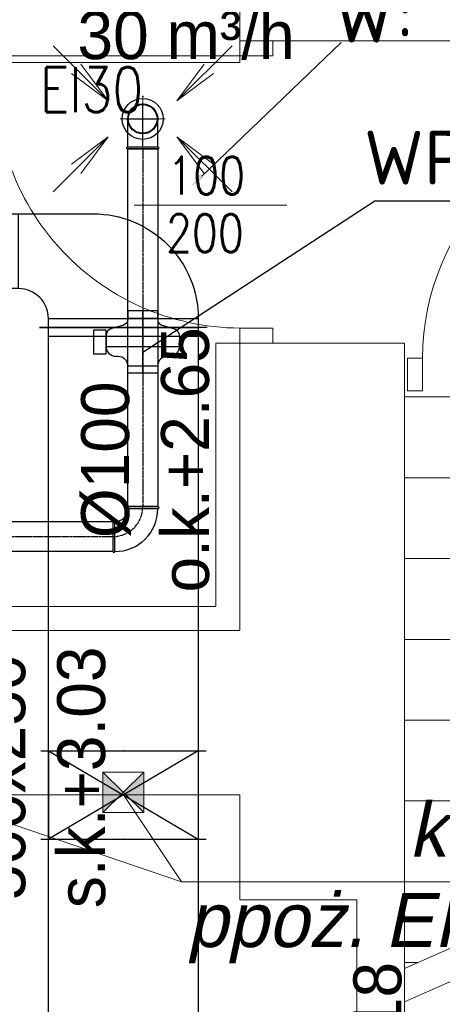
# Model space of a CAD drawing. Header units: millimetres. Extents: x 12823 to 36134, y -75536 to -5600.
# Tile 10 of 26: x 29564 to 29705, y -74439 to -74110. Entities that reach past the tile are written whole.
import ezdxf
from ezdxf import colors
from ezdxf.entities.mleader import LeaderData, LeaderLine
from ezdxf.enums import TextEntityAlignment as Align
from ezdxf.math import Vec2, Vec3

# ---------------------------------------------------------------- set-up
doc = ezdxf.new("R2010")
doc.units = ezdxf.units.MM
doc.linetypes.add('CENTER', pattern=[0.55, 0.37, -0.06, 0.06, -0.06])
doc.layers.get('0').update_dxf_attribs({"lineweight": 0})
for name, color, linetype, lineweight in [('TK - powietrze tabelki', 7, 'Continuous', 9), ('TK-CO-stary budynek zasilanie', 88, 'Continuous', 30), ('TK-podklad', 252, 'Continuous', 13), ('TK-V-opis', 7, 'Continuous', 15), ('TK_OPIS WENT WYWIEW', 7, 'Continuous', 13), ('WEN_N1-_ZLICZAC', 140, 'Continuous', 30), ('WEN_WP-_ZLICZAC', 32, 'Continuous', 30), ('WEN_WWC1-_OSIE', 2, 'CENTER', 5)]:
    doc.layers.add(name, color=color, linetype=linetype, lineweight=lineweight)
for name, color, linetype in [('WEN_N1-_ATRYBUT', 6, 'Continuous'), ('WEN_N1-_OSIE', 2, 'CENTER'), ('WEN_TR-_ATRYBUT', 6, 'Continuous'), ('WEN_WP-_ATRYBUT', 6, 'Continuous'), ('WEN_WP-_OSIE', 2, 'CENTER'), ('WEN_WWC1-_ATRYBUT', 6, 'Continuous')]:
    doc.layers.add(name, color=color, linetype=linetype)
doc.styles.add('ETYKIETY_PRZEWODOW_NA_RZUCIE', font='txt', dxfattribs={"oblique": 12, "height": 200})
doc.styles.add('OPIS', font='simplex.shx', dxfattribs={"width": 0.75, "height": 18})
doc.styles.add('POWIETRZE', font='txt', dxfattribs={"height": 10})
doc.styles.add('SIMPLEX', font='simplex.shx')
doc.styles.add('STYL_WENTYLE', font='arial.ttf', dxfattribs={"width": 0.8})

# ---------------------------------------------------------------- blocks, each defined once
blk = doc.blocks.new('B10090CWP-_13')
at = {"ltscale": 22}
for p, q in [((-50, 7), (-50, 100)), ((50, 7), (50, 100))]:
    blk.add_line(p, q, dxfattribs=at)
blk.add_lwpolyline([(50, 0), (-50, 0, -1), (-50, 7), (50, 7, -1)], format="xyb", close=True, dxfattribs=at)
blk.add_circle((0, 100), 50, dxfattribs=at)
blk.add_point((0, 0), dxfattribs=at)
at = {"layer": 'WEN_WP-_OSIE', "ltscale": 22}
for p, q in [((0, 0), (0, 155)), ((-55, 100), (55, 100))]:
    blk.add_line(p, q, dxfattribs=at)
at = {"layer": 'WEN_WP-_ATRYBUT', "ltscale": 22, "style": 'STYL_WENTYLE', "width": 0.8, "flags": 8}
blk.add_attdef('WENTYLE', text='', height=200, dxfattribs=at).set_placement((50, 0), align=Align.BOTTOM_LEFT)
blk = doc.blocks.new('KURM-100-C_12')
at = {"ltscale": 22}
for radius in [68.5, 47.95]:
    blk.add_circle((0, 0), radius, dxfattribs=at)
for p in [(0, 75.35), (0, 0)]:
    blk.add_point(p, dxfattribs=at)
at = {"layer": 'WEN_WWC1-_OSIE', "ltscale": 22}
for p, q in [((0, -75.35), (0, 75.35)), ((-75.35, 0), (75.35, 0))]:
    blk.add_line(p, q, dxfattribs=at)
at = {"layer": 'WEN_WWC1-_ATRYBUT', "ltscale": 22, "style": 'STYL_WENTYLE', "width": 0.8, "flags": 8}
blk.add_attdef('WENTYLE', text='', height=200, dxfattribs=at).set_placement((0, 0), align=Align.BOTTOM_LEFT)
blk = doc.blocks.new('RM-100-240  XX_11')
at = {"ltscale": 22}
for p, q in [((89.4, 122.5), (89.4, -122.5)), ((124.3, 122.5), (124.3, -122.5))]:
    blk.add_line(p, q, dxfattribs=at)
for points in [[(64.8, 122.5), (144.2, 122.5), (144.2, 164.5), (64.8, 164.5)], [(0, 50), (25, 50), (25, -50), (0, -50)], [(209, 50), (184, 50), (184, -50), (209, -50)]]:
    blk.add_lwpolyline(points, close=True, dxfattribs=at)
for points in [[(184, 50), (179.1, 50, -0.335017), (161, 63.7), (149.7, 103.3, 0.335017), (124.3, 122.5), (89.4, 122.5, 0.414214), (56.8, 89.9), (56.8, 82.6, -0.414214), (24.2, 50), (25, 50)], [(184, -50), (179.1, -50, 0.335017), (161, -63.7), (149.7, -103.3, -0.335017), (124.3, -122.5), (89.4, -122.5, -0.414214), (56.8, -89.9), (56.8, -82.6, 0.414214), (24.2, -50), (25, -50)]]:
    blk.add_lwpolyline(points, format="xyb", dxfattribs=at)
for p in [(0, 0), (209, 0)]:
    blk.add_point(p, dxfattribs=at)
at = {"layer": 'WEN_WP-_OSIE', "ltscale": 22}
blk.add_line((0, 0), (209, 0), dxfattribs=at)
at = {"layer": 'WEN_WP-_ATRYBUT', "ltscale": 22, "style": 'STYL_WENTYLE', "width": 0.8, "flags": 8}
blk.add_attdef('WENTYLE', text='', height=200, dxfattribs=at).set_placement((0, 0), align=Align.BOTTOM_LEFT)
blk = doc.blocks.new('STRZAŁKA WYWIEW')
at = {"layer": 'TK_OPIS WENT WYWIEW', "ltscale": 2}
for q in [(24460.11, -21410.03), (24469.35, -21416.19), (24466.28, -21419.26)]:
    blk.add_line((24478.5, -21428.41), q, dxfattribs=at)
blk = doc.blocks.new('_None')
blk = doc.blocks.new('G$C44078408')
at = {"layer": 'TK-podklad', "linetype": 'Continuous'}
for p, q in [((1742.95, 1422.4), (1742.95, 1408.4)), ((1742.95, 1408.4), (1956.95, 1408.4)), ((1742.95, 1403.4), (1661.95, 1403.4)), ((1742.95, 1403.4), (1742.95, 1401.17)), ((1742.95, 1401.17), (1661.98, 1401.17)), ((1707.68, 1353.45), (1758.61, 1353.45)), ((1742.95, 1307.4), (1742.95, 1211.4)), ((1742.95, 1307.4), (1797.95, 1307.4)), ((1797.95, 1307.4), (1797.95, 1156.4)), ((1651.95, 1211.4), (1742.95, 1211.4)), ((1433.95, 1156.4), (1742.95, 1156.4)), ((1742.95, 1156.4), (1742.95, 1121.4)), ((1797.95, 1156.4), (1797.95, 869.4)), ((1742.95, 1121.4), (1781.95, 1121.4)), ((1781.95, 1121.4), (1781.95, 911.4))]:
    blk.add_line(p, q, dxfattribs=at)
at = {"layer": 'TK-podklad', "ltscale": 22}
for p, q in [((1734.95, 1307.4), (1734.95, 1219.4)), ((1742.95, 1307.4), (1734.95, 1307.4)), ((1797.95, 1289.4), (1889.95, 1289.4)), ((1797.95, 1262.4), (1889.95, 1262.4)), ((1797.95, 1235.4), (1889.95, 1235.4)), ((1651.95, 1219.4), (1734.95, 1219.4)), ((1797.95, 1208.4), (1889.95, 1208.4)), ((1797.95, 1181.4), (1889.95, 1181.4)), ((1797.95, 1154.4), (1889.95, 1154.4)), ((1919.95, 1152.64), (1797.95, 1098.48)), ((1919.95, 1141.4), (1797.95, 1087.24)), ((1797.95, 1127.4), (1863.09, 1127.4)), ((1797.95, 1100.4), (1802.27, 1100.4))]:
    blk.add_line(p, q, dxfattribs=at)
at = {"layer": 'TK-podklad', "linetype": 'Continuous'}
for points in [[(1753.95, 1403.4), (1742.95, 1403.4), (1742.95, 1408.4), (1753.95, 1408.4)], [(1753.95, 1307.4), (1742.95, 1307.4), (1742.95, 1312.4), (1753.95, 1312.4)], [(1798.95, 1291.4), (1798.95, 1302.4), (1803.95, 1302.4), (1803.95, 1291.4)]]:
    blk.add_lwpolyline(points, close=True, dxfattribs=at)
for centre, radius, start, end in [((1743.31, 1394.27), 81.87, 173.5975, 269.7477), ((1884.95, 1302.4), 81, 90, 180)]:
    blk.add_arc(centre, radius, start, end, dxfattribs=at)
at = {"layer": 'TK-podklad', "linetype": 'Continuous', "style": 'SIMPLEX', "width": 0.8}
for s, height, p in [('EI30', 15, (1676.21, 1384.6)), ('100', 12.6, (1718.74, 1357.07)), ('200', 12.6, (1718.3, 1337.82))]:
    blk.add_text(s, height=height, dxfattribs=at).set_placement(p)
blk = doc.blocks.new('FIDSSP500250RST_11')
at = {"ltscale": 22}
for p, q in [((0, -276), (0, 276)), ((296, -276), (296, 276)), ((0, 250), (296, 250)), ((0, -250), (296, 250)), ((0, 250), (296, -250)), ((0, -250), (296, -250))]:
    blk.add_line(p, q, dxfattribs=at)
for p in [(0, 0), (296, 0)]:
    blk.add_point(p, dxfattribs=at)
at = {"layer": 'WEN_TR-_ATRYBUT', "ltscale": 22, "style": 'STYL_WENTYLE', "width": 0.8, "flags": 8}
blk.add_attdef('WENTYLE', text='', height=200, dxfattribs=at).set_placement((148, 296), align=Align.BOTTOM_LEFT)
blk = doc.blocks.new('QBR1V5252553319CNN1-_12')
at = {"ltscale": 22}
for p, q in [((255, 660), (255, 630)), ((225, 130), (225, 630)), ((255, 100), (255, 130)), ((-155, 0), (-125, 0)), ((125, 30), (-125, 30)), ((155, 0), (125, 0))]:
    blk.add_line(p, q, dxfattribs=at)
blk.add_lwpolyline([(-125, 0), (-125, 280, -0.414214), (225, 630), (255, 630), (255, 130), (225, 130, 0.414214), (125, 30), (125, 0)], format="xyb", close=True, dxfattribs=at)
for p in [(255, 380), (0, 0)]:
    blk.add_point(p, dxfattribs=at)
at = {"layer": 'WEN_N1-_ATRYBUT', "ltscale": 22, "style": 'STYL_WENTYLE', "width": 0.8, "flags": 8}
blk.add_attdef('WENTYLE', text='', height=200, dxfattribs=at).set_placement((-1071.2, 380), align=Align.BOTTOM_LEFT)
blk = doc.blocks.new('QD-250X500CNN1-_2365-6253934_14')
at = {"ltscale": 22}
for p, q in [((0, -280), (0, 280)), ((2365.6, -280), (2365.6, 280)), ((30, -250), (30, 250)), ((2335.6, -250), (2335.6, 250))]:
    blk.add_line(p, q, dxfattribs=at)
blk.add_lwpolyline([(0, 250), (2365.6, 250), (2365.6, -250), (0, -250)], close=True, dxfattribs=at)
for p in [(0, 0), (2365.6, 0)]:
    blk.add_point(p, dxfattribs=at)
at = {"layer": 'WEN_N1-_ATRYBUT', "ltscale": 22, "style": 'STYL_WENTYLE', "width": 0.8, "flags": 8}
blk.add_attdef('WENTYLE', text='', height=200, dxfattribs=at).set_placement((1182.8, 0), align=Align.BOTTOM_LEFT)
at = {"layer": 'WEN_N1-_OSIE', "ltscale": 22, "style": 'STYL_WENTYLE', "width": 0.8, "flags": 8}
blk.add_attdef('FI_KANALU', text='', height=40, dxfattribs=at).set_placement((1182.8, 0), align=Align.MIDDLE_CENTER)
blk = doc.blocks.new('B10090CWP-_11')
at = {"ltscale": 22}
for points in [[(-100, 50), (-100, 150, -1), (-93, 150), (-93, 50, -1)], [(-50, 0), (50, 0, 1), (50, 7), (-50, 7, 1)]]:
    blk.add_lwpolyline(points, format="xyb", close=True, dxfattribs=at)
for radius in [143, 43]:
    blk.add_arc((-93, 7), radius, 0, 90, dxfattribs=at)
for p in [(-100, 100), (0, 0)]:
    blk.add_point(p, dxfattribs=at)
at = {"layer": 'WEN_WP-_OSIE', "ltscale": 22}
blk.add_arc((-100, 0), 100, 0, 90, dxfattribs=at)
at = {"layer": 'WEN_WP-_ATRYBUT', "ltscale": 22, "style": 'STYL_WENTYLE', "width": 0.8, "flags": 8}
blk.add_attdef('WENTYLE', text='', height=200, dxfattribs=at).set_placement((-50, 0), align=Align.BOTTOM_LEFT)
blk = doc.blocks.new('SR-100CWP-_1195-6037568476_14')
at = {"ltscale": 22}
blk.add_lwpolyline([(0, -50), (0, 50), (1195.6, 50), (1195.6, -50)], close=True, dxfattribs=at)
for p in [(0, 0), (1195.6, 0)]:
    blk.add_point(p, dxfattribs=at)
at = {"layer": 'WEN_WP-_OSIE', "ltscale": 22}
blk.add_line((0, 0), (1195.6, 0), dxfattribs=at)
at = {"layer": 'WEN_WP-_ATRYBUT', "ltscale": 22, "style": 'STYL_WENTYLE', "width": 0.8, "flags": 8}
blk.add_attdef('WENTYLE', text='', height=200, dxfattribs=at).set_placement((597.8, 0), align=Align.BOTTOM_LEFT)
at = {"layer": 'WEN_WP-_OSIE', "ltscale": 22, "style": 'STYL_WENTYLE', "width": 0.8, "flags": 8}
blk.add_attdef('FI_KANALU', text='', height=40, dxfattribs=at).set_placement((597.8, 100), align=Align.MIDDLE_CENTER)
blk = doc.blocks.new('SR-100CWP-_459-6993813278_14')
at = {"ltscale": 22}
blk.add_lwpolyline([(0, -50), (0, 50), (459.7, 50), (459.7, -50)], close=True, dxfattribs=at)
for p in [(0, 0), (459.7, 0)]:
    blk.add_point(p, dxfattribs=at)
at = {"layer": 'WEN_WP-_OSIE', "ltscale": 22}
blk.add_line((0, 0), (459.7, 0), dxfattribs=at)
at = {"layer": 'WEN_WP-_ATRYBUT', "ltscale": 22, "style": 'STYL_WENTYLE', "width": 0.8, "flags": 8}
blk.add_attdef('WENTYLE', text='', height=200, dxfattribs=at).set_placement((229.8, 0), align=Align.BOTTOM_LEFT)
at = {"layer": 'WEN_WP-_OSIE', "ltscale": 22, "style": 'STYL_WENTYLE', "width": 0.8, "flags": 8}
blk.add_attdef('FI_KANALU', text='', height=40, dxfattribs=at).set_placement((229.8, 100), align=Align.MIDDLE_CENTER)

msp = doc.modelspace()

# ---------------------------------------------------------------- hatches: boundary and pattern name
at = {"layer": 'TK-CO-stary budynek zasilanie', "lineweight": 20, "ltscale": 22}
h = msp.add_hatch(color=1, dxfattribs=at)
h.dxf.hatch_style = 1
h.paths.add_polyline_path([(29591.34, -74361.2), (29591.34, -74374.66), (29598.2, -74367.93)])
h.paths.add_polyline_path([(29598.2, -74367.93), (29605.07, -74374.66), (29605.07, -74361.2)])

# ---------------------------------------------------------------- linework, layer by layer
at = {"layer": 'TK-CO-stary budynek zasilanie', "color": 1, "lineweight": 20, "ltscale": 22}
for p, q in [((29605.07, -74374.66), (29591.34, -74361.2)), ((29591.34, -74374.66), (29605.07, -74361.2))]:
    msp.add_line(p, q, dxfattribs=at)
at = {"layer": 'TK-CO-stary budynek zasilanie', "color": 1, "lineweight": 9}
msp.add_line((29532.24, -74368.78), (29617.67, -74397.78), dxfattribs=at)
at = {"layer": 'TK-CO-stary budynek zasilanie', "color": 1, "lineweight": 20, "ltscale": 22}
msp.add_lwpolyline([(29605.07, -74374.66), (29591.34, -74374.66), (29591.34, -74361.2), (29605.07, -74361.2)], close=True, dxfattribs=at)
at = {"layer": 'TK-CO-stary budynek zasilanie', "color": 1, "lineweight": 9}
msp.add_lwpolyline([(29750.59, -74397.78), (29617.67, -74397.78), (29598.2, -74368.78)], dxfattribs=at)

# ---------------------------------------------------------------- block references
at = {"layer": 'TK-podklad', "ltscale": 22}
msp.add_blockref('G$C44078408', (27894.17, -75525.18), dxfattribs=at)
at = {"layer": 'TK_OPIS WENT WYWIEW'}
msp.add_blockref('STRZAŁKA WYWIEW', (5114.61, -52708.46), dxfattribs=at)
at = {"layer": 'TK_OPIS WENT WYWIEW', "xscale": -1}
for p, rotation in [((54094.59, -52708.46), 359.999999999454), ((5114.61, -95577.3), 180)]:
    msp.add_blockref('STRZAŁKA WYWIEW', p, dxfattribs=dict(at, rotation=rotation))
at = {"layer": 'TK_OPIS WENT WYWIEW', "rotation": 180.0000000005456}
msp.add_blockref('STRZAŁKA WYWIEW', (54094.59, -95577.3), dxfattribs=at)
at = {"layer": 'WEN_N1-_ZLICZAC', "ltscale": 22, "xscale": 0.1, "yscale": 0.1, "zscale": 0.1}
for name, p, rotation in [('QBR1V5252553319CNN1-_12', (29560.2, -74187.1), 270), ('QD-250X500CNN1-_2365-6253934_14', (29598.2, -74449.16), 90), ('FIDSSP500250RST_11', (29598.2, -74353.98), 270)]:
    msp.add_blockref(name, p, dxfattribs=dict(at, rotation=rotation))
at = {"layer": 'WEN_WP-_ZLICZAC', "ltscale": 22, "yscale": 0.1, "zscale": 0.1}
for name, p, xscale in [('KURM-100-C_12', (29604.67, -74142.88), 0.1), ('B10090CWP-_13', (29604.67, -74152.88), 0.09999999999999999), ('SR-100CWP-_459-6993813278_14', (29548.73, -74282.44), 0.1)]:
    msp.add_blockref(name, p, dxfattribs=dict(at, xscale=xscale))
at = {"layer": 'WEN_WP-_ZLICZAC', "ltscale": 22, "zscale": 0.1}
for name, p, xscale, yscale, rotation in [('SR-100CWP-_1195-6037568476_14', (29604.67, -74152.88), 0.1, 0.1, 270.0125903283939), ('RM-100-240  XX_11', (29604.67, -74227.86), 0.1, 0.1, 90), ('B10090CWP-_11', (29594.7, -74282.44), 0.09999999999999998, 0.09999999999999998, 270)]:
    msp.add_blockref(name, p, dxfattribs=dict(at, xscale=xscale, yscale=yscale, rotation=rotation))

# ---------------------------------------------------------------- texts
at = {"layer": 'TK-CO-stary budynek zasilanie', "color": 1, "ltscale": 22, "insert": (29327.93, -74371.28), "char_height": 18.116, "width": 423.6117, "attachment_point": 1, "style": 'ETYKIETY_PRZEWODOW_NA_RZUCIE'}
msp.add_mtext('\\A1;\\pxqr;klapa\\Pppoż. EIS60', dxfattribs=at)
at = {"layer": 'WEN_N1-_ZLICZAC', "ltscale": 22, "char_height": 16, "width": 145.8573, "attachment_point": 1, "rotation": 90, "style": 'POWIETRZE'}
for s, insert in [('\\pxqc;500x250\\Ps.k.+3.03', (29549.45, -74435.81)), ('\\pxqc;%%C125\\Po.k.+3.18', (29648.34, -74541.79))]:
    msp.add_mtext(s, dxfattribs=dict(at, insert=insert))
at = {"layer": 'WEN_WP-_ZLICZAC', "ltscale": 22, "insert": (29546.21, -74080.25), "char_height": 16, "width": 145.8573, "attachment_point": 1, "style": 'POWIETRZE'}
msp.add_mtext('\\pxqc;ZW-100\\P30 m³/h', dxfattribs=at)
at = {"layer": 'WEN_WP-_ZLICZAC', "ltscale": 22, "insert": (29584.12, -74329.72), "char_height": 16, "width": 145.8573, "attachment_point": 1, "rotation": 90, "style": 'POWIETRZE'}
msp.add_mtext('\\pxqc;%%C100\\Po.k.+2.65', dxfattribs=at)

# ---------------------------------------------------------------- leaders
at = {"layer": 'TK - powietrze tabelki'}
ml = msp.add_multileader_mtext('Standard', dxfattribs=at)
ml.set_content('{\\fISOCPEUR|b0|i0|c238|p34;N: tr.\\PW: 30m3/h}', color=256)
ml.set_leader_properties()
ml.build(insert=Vec2(0, 0))
ml.multileader.update_dxf_attribs({"has_dogleg": 0, "has_text_frame": 1, "text_left_attachment_type": 4, "text_right_attachment_type": 4, "dogleg_length": 6.35, "arrow_head_size": 5.08})
ctx = ml.context
ctx.base_point, ctx.char_height, ctx.arrow_head_size, ctx.landing_gap_size, ctx.plane_origin = Vec3(29670.91, -74117.39), 19.05, 5.08, 0.508, Vec3(29655.02, -74242.69)
ctx.left_attachment, ctx.right_attachment, ctx.text_align_type, ctx.attachment_type = 4, 4, 1, 1
notes = []
notes.append((ctx, [(0, (1, 1, 0), (29669.64, -74117.39), (1, 0), 1.27, [(1, [(29620.72, -74165.5)], 0, [])])]))
ctx.mtext.insert, ctx.mtext.alignment, ctx.mtext.flow_direction = Vec3(29730.48, -74066.57), 2, 5
at = {"layer": 'TK-V-opis'}
ml = msp.add_multileader_mtext('Standard', dxfattribs=at)
ml.set_content('\\A1;\\pxqr;{\\W1;\\fISOCPEUR|b0|i0|c238|p34;WP - wentylator wywiewny\\PVw=30m3/h, dP=70Pa,\\PPel=0,113kW\\Pm=2,7kg}', color=256, style='OPIS')
ml.set_leader_properties()
ml.set_arrow_properties(name='NONE')
ml.build(insert=Vec2(0, 0))
ml.multileader.update_dxf_attribs({"text_left_attachment_type": 6, "text_right_attachment_type": 6, "dogleg_length": 0, "arrow_head_size": 0})
ctx = ml.context
ctx.base_point, ctx.char_height, ctx.arrow_head_size, ctx.landing_gap_size, ctx.plane_origin = Vec3(29682.18, -74170.22), 18, 0, 0, Vec3(29606.41, -74559.17)
ctx.left_attachment, ctx.right_attachment = 6, 6
notes.append((ctx, [(0, (1, 1, 0), (29682.18, -74170.22), (1, 0), 0, [(0, [(29604.67, -74220.83)], 0, [])])]))
ctx.mtext.insert, ctx.mtext.width, ctx.mtext.alignment, ctx.mtext.flow_direction = Vec3(29980.98, -74146.82), 470.3084, 3, 5
for ctx, leaders in notes:
    for number, flags, end, landing, length, lines in leaders:
        leader = LeaderData()
        leader.index, (leader.has_last_leader_line, leader.has_dogleg_vector, leader.attachment_direction) = number, flags
        leader.last_leader_point, leader.dogleg_vector, leader.dogleg_length = Vec3(end), Vec3(landing), length
        for number, points, colour, breaks in lines:
            line = LeaderLine()
            line.index, line.vertices, line.color, line.breaks = number, Vec3.list(points), colors.encode_raw_color(colour), breaks
            leader.lines.append(line)
        ctx.leaders.append(leader)

doc.saveas('drawing.dxf')
